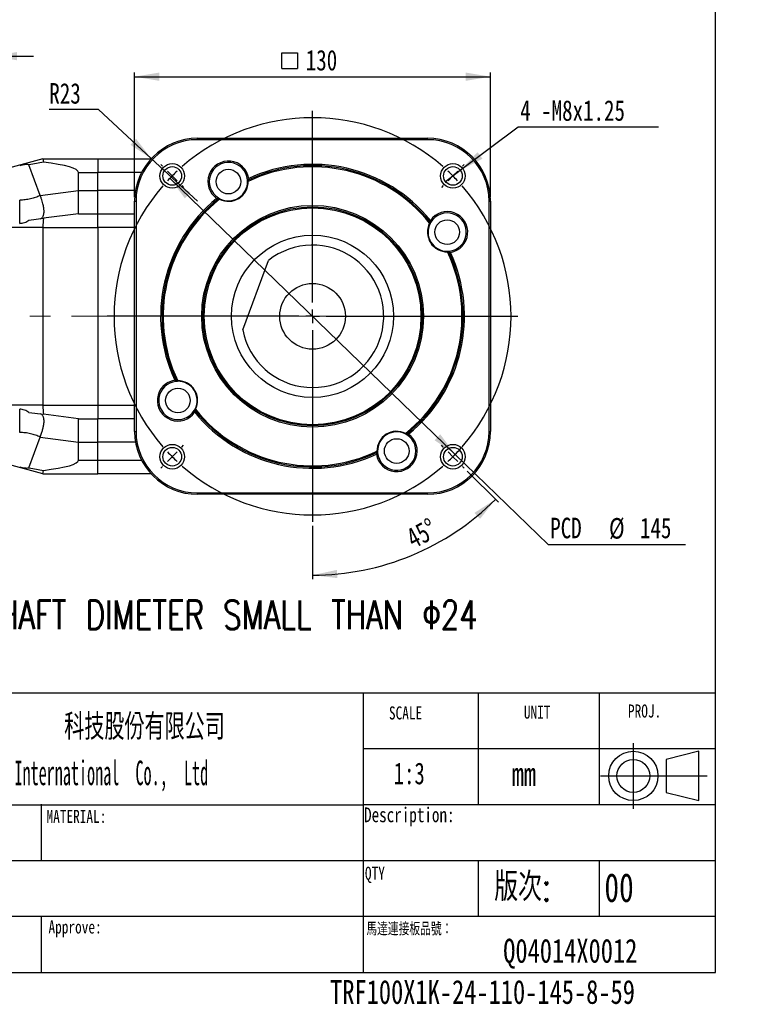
# Model space of a CAD drawing. Header units: millimetres. Extents: x 5 to 297, y -30 to 205.
# Tile 3 of 4: x 207 to 297, y 1 to 121. Entities that reach past the tile are written whole.
import ezdxf

# ---------------------------------------------------------------- set-up
doc = ezdxf.new("R2010")
doc.units = ezdxf.units.MM
doc.linetypes.add('CENTERX2', pattern=[20.32, 12.7, -2.54, 2.54, -2.54])
doc.layers.add('DIM', color=5, linetype='Continuous')
doc.layers.add('FORMAT', color=7, linetype='Continuous')
doc.layers.add('SLD-0', color=7, linetype='Continuous', lineweight=25)
doc.styles.add('SLDTEXTSTYLE0', font='TXT', dxfattribs={"width": 0.7})
doc.styles.add('SLDTEXTSTYLE1', font='TXT', dxfattribs={"width": 0.7, "bigfont": 'bigfont'})
doc.styles.add('SLDTEXTSTYLE2', font='TXT', dxfattribs={"width": 0.481674})
doc.styles.add('SLDTEXTSTYLE3', font='TXT', dxfattribs={"width": 0.75, "bigfont": 'bigfont'})
doc.styles.add('SLDTEXTSTYLE4', font='TXT', dxfattribs={"width": 0.75})
doc.dimstyles.new('SLDDIMSTYLE0', dxfattribs={"dimtxt": 2.5, "dimasz": 3, "dimexe": 0, "dimexo": 0.0625, "dimtad": 1, "dimlfac": 3, "dimrnd": 1e-09, "dimzin": 12, "dimdsep": 46, "dimtxsty": 'SLDTEXTSTYLE4', "dimsah": 1, "dimcen": 0.09, "dimadec": 0, "dimazin": 3, "dimtfac": 1, "dimtdec": 1, "dimtofl": 0, "dimtmove": 0, "dimatfit": 3, "dimfxl": 1, "dimfrac": 2, "dimtolj": 1, "dimtzin": 12, "dimarcsym": 0})
doc.dimstyles.new('SLDDIMSTYLE1', dxfattribs={"dimtxt": 2.5, "dimasz": 3, "dimexe": 0, "dimexo": 0.0625, "dimtad": 1, "dimlfac": 3, "dimrnd": 1e-09, "dimzin": 12, "dimdsep": 46, "dimtxsty": 'SLDTEXTSTYLE4', "dimsah": 1, "dimcen": 0.09, "dimadec": 0, "dimazin": 3, "dimtfac": 1, "dimtdec": 1, "dimtmove": 0, "dimatfit": 0, "dimfxl": 1, "dimfrac": 2, "dimtolj": 1, "dimtzin": 12, "dimarcsym": 0})
doc.dimstyles.new('SLDDIMSTYLE4', dxfattribs={"dimtxt": 2.5, "dimasz": 3, "dimexe": 0, "dimexo": 0.0625, "dimtad": 0, "dimtih": 1, "dimtoh": 1, "dimlfac": 3, "dimrnd": 1e-09, "dimzin": 12, "dimdsep": 46, "dimtxsty": 'SLDTEXTSTYLE4', "dimsah": 1, "dimcen": 0, "dimadec": 0, "dimazin": 3, "dimtfac": 1, "dimtdec": 1, "dimtofl": 0, "dimtmove": 0, "dimatfit": 3, "dimfxl": 1, "dimfrac": 2, "dimtolj": 1, "dimtzin": 12, "dimarcsym": 0})
doc.dimstyles.new('SLDDIMSTYLE5', dxfattribs={"dimtxt": 2.5, "dimasz": 3, "dimexe": 0, "dimexo": 0.0625, "dimtad": 0, "dimtih": 1, "dimtoh": 1, "dimlfac": 3, "dimrnd": 1e-09, "dimzin": 12, "dimdsep": 46, "dimtxsty": 'SLDTEXTSTYLE4', "dimsah": 1, "dimcen": 0, "dimadec": 0, "dimazin": 3, "dimtfac": 1, "dimtdec": 1, "dimtmove": 0, "dimatfit": 3, "dimfxl": 1, "dimfrac": 2, "dimtolj": 1, "dimtzin": 12, "dimarcsym": 0})
doc.dimstyles.new('SLDDIMSTYLE6', dxfattribs={"dimtxt": 2.5, "dimasz": 3, "dimexe": 0, "dimexo": 0.0625, "dimtad": 1, "dimdec": 4, "dimlfac": 3, "dimzin": 12, "dimdsep": 46, "dimtxsty": 'SLDTEXTSTYLE4', "dimsah": 1, "dimcen": 0.09, "dimazin": 3, "dimtfac": 1, "dimtdec": 1, "dimtofl": 0, "dimtmove": 0, "dimatfit": 3, "dimfxl": 1, "dimfrac": 2, "dimtolj": 1, "dimtzin": 12, "dimarcsym": 0})

# ---------------------------------------------------------------- blocks, each defined once
blk = doc.blocks.new('圖塊24')
at = {"color": 8, "linetype": 'Continuous', "lineweight": 25}
for p, q in [((4, 8), (4, 0)), ((12, 7), (8, 6)), ((8, 6), (8, 2)), ((12, 1), (12, 7)), ((0, 4), (13, 4)), ((8, 2), (12, 1))]:
    blk.add_line(p, q, dxfattribs=at)
for radius in [3, 2]:
    blk.add_circle((4, 4), radius, dxfattribs=at)
blk = doc.blocks.new('SW_NOTE_0_2')
at = {"layer": 'SLD-0', "color": 0, "insert": (0, 4.09), "char_height": 3.175, "attachment_point": 1, "style": 'SLDTEXTSTYLE1'}
blk.add_mtext('科技股份有限公司', dxfattribs=at)
blk = doc.blocks.new('SW_NOTE_0_3')
at = {"layer": 'SLD-0', "color": 0, "insert": (0, 3.87), "char_height": 3, "attachment_point": 1, "style": 'SLDTEXTSTYLE2'}
blk.add_mtext('TURVO  International  Co.,  Ltd', dxfattribs=at)
blk = doc.blocks.new('SW_NOTE_0_4')
at = {"layer": 'SLD-0', "color": 0, "insert": (0, 6.48), "char_height": 5.027, "attachment_point": 1, "style": 'SLDTEXTSTYLE1'}
blk.add_mtext('宇隆', dxfattribs=at)
blk = doc.blocks.new('SW_NOTE_0')
at = {"layer": 'SLD-0', "color": 0, "insert": (0, 6.82), "char_height": 5.292, "attachment_point": 1, "style": 'SLDTEXTSTYLE0'}
blk.add_mtext('TURVO', dxfattribs=at)
blk = doc.blocks.new('SW_NOTE_0_1')
at = {"layer": 'SLD-0', "color": 0, "insert": (0, 4.09), "char_height": 3.17, "attachment_point": 1, "style": 'SLDTEXTSTYLE0'}
blk.add_mtext('®', dxfattribs=at)
blk = doc.blocks.new('圖塊6')
at = {"layer": 'SLD-0', "color": 7}
for name, p in [('SW_NOTE_0_1', (22.54, 3.86)), ('SW_NOTE_0', (0.12, -0.56))]:
    blk.add_blockref(name, p, dxfattribs=at)
blk = doc.blocks.new('圖塊25')
at = {"color": 7, "linetype": 'Continuous'}
blk.add_blockref('圖塊6', (-0.72, 0.98), dxfattribs=at)
at = {"layer": 'SLD-0', "color": 7}
for name, p in [('SW_NOTE_0_4', (26.06, 2.43)), ('SW_NOTE_0_2', (40.05, 3.09)), ('SW_NOTE_0_3', (27.1, -2.39))]:
    blk.add_blockref(name, p, dxfattribs=at)
blk = doc.blocks.new('_D_17')
at = {"layer": 'DIM'}
for p, q in [((200.6, 116.52), (195.6, 116.52)), ((200.6, 101.19), (200.6, 117.02)), ((203.94, 116.52), (200.6, 116.52)), ((203.94, 74.53), (203.94, 117.02)), ((203.94, 116.52), (208.94, 116.52))]:
    blk.add_line(p, q, dxfattribs=at)
for points in [[(200.6, 116.52), (197.6, 117.02), (197.6, 116.02)], [(203.94, 116.52), (206.94, 116.02), (206.94, 117.02)]]:
    blk.add_solid(points, dxfattribs=at)
at = {"layer": 'DIM', "insert": (200.42, 119.74), "char_height": 2.5, "attachment_point": 1, "style": 'SLDTEXTSTYLE4'}
blk.add_mtext('10', dxfattribs=at)
blk = doc.blocks.new('_D_19')
at = {"layer": 'DIM'}
for p, q in [((216.85, 110.01), (210.88, 110.01)), ((223.3, 104.06), (216.85, 110.01)), ((228.94, 98.85), (223.3, 104.06))]:
    blk.add_line(p, q, dxfattribs=at)
blk.add_solid([(223.3, 104.06), (221.44, 106.46), (220.76, 105.72)], dxfattribs=at)
at = {"layer": 'DIM', "insert": (210.88, 113.24), "char_height": 2.5, "attachment_point": 1, "style": 'SLDTEXTSTYLE4'}
blk.add_mtext('R23', dxfattribs=at)
blk = doc.blocks.new('SW_SYMBOL_MOD_BOX')
at = {"layer": 'DIM', "color": 0}
for p, q in [((200, 200), (200, 800)), ((200, 800), (800, 800)), ((800, 800), (800, 200)), ((200, 200), (800, 200))]:
    blk.add_line(p, q, dxfattribs=at)
blk = doc.blocks.new('_D_20')
at = {"layer": 'DIM'}
for p, q in [((221.27, 99.35), (221.27, 114.52)), ((221.27, 114.02), (264.6, 114.02)), ((264.6, 99.35), (264.6, 114.52))]:
    blk.add_line(p, q, dxfattribs=at)
for points in [[(221.27, 114.02), (224.27, 113.52), (224.27, 114.52)], [(264.6, 114.02), (261.6, 114.52), (261.6, 113.52)]]:
    blk.add_solid(points, dxfattribs=at)
at = {"layer": 'DIM', "xscale": 0.0031933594, "yscale": 0.0031933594, "zscale": 0.0031933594}
blk.add_blockref('SW_SYMBOL_MOD_BOX', (238.54, 114.37), dxfattribs=at)
at = {"layer": 'DIM', "insert": (242.11, 117.28), "char_height": 2.5, "attachment_point": 1, "style": 'SLDTEXTSTYLE4'}
blk.add_mtext('130', dxfattribs=at)
blk = doc.blocks.new('SW_RADIAL_DIMENSION_0')
at = {"layer": 'DIM', "color": 0}
for p, q in [((-7.3, -5.31), (-0.25, 0)), ((-0.25, 0), (16.85, 0)), ((-9.11, -6.67), (-7.3, -5.31))]:
    blk.add_line(p, q, dxfattribs=at)
blk.add_solid([(-7.3, -5.31), (-4.6, -3.9), (-5.2, -3.1)], dxfattribs=at)
at = {"layer": 'DIM', "color": 0, "insert": (0, 3.22), "char_height": 2.5, "attachment_point": 1, "style": 'SLDTEXTSTYLE4'}
blk.add_mtext('4 -M8x1.25', dxfattribs=at)
blk = doc.blocks.new('_D_21')
at = {"layer": 'DIM'}
for p, q in [((225.57, 101.66), (260.3, 68.05)), ((260.3, 68.05), (271.63, 57.08)), ((271.63, 57.08), (288.36, 57.08))]:
    blk.add_line(p, q, dxfattribs=at)
blk.add_arc((242.94, 84.85), 24.17, 314.7517, 318.4774, dxfattribs=at)
for points in [[(225.57, 101.66), (227.38, 99.22), (228.07, 99.93)], [(260.3, 68.05), (258.49, 70.49), (257.8, 69.77)]]:
    blk.add_solid(points, dxfattribs=at)
at = {"layer": 'DIM', "char_height": 2.5, "attachment_point": 1, "style": 'SLDTEXTSTYLE4'}
for s, insert in [('PCD', (271.88, 60.34)), ('%%c', (279.04, 60.3)), ('145', (282.81, 60.34))]:
    blk.add_mtext(s, dxfattribs=dict(at, insert=insert))
blk = doc.blocks.new('_D_22')
at = {"layer": 'DIM'}
for p, q in [((261.77, 66.02), (265.57, 62.22)), ((242.94, 59.35), (242.94, 52.85))]:
    blk.add_line(p, q, dxfattribs=at)
blk.add_arc((242.94, 84.85), 31.5, 270, 315, dxfattribs=at)
for points in [[(265.21, 62.58), (262.66, 60.93), (263.33, 60.19)], [(242.94, 53.35), (245.96, 52.99), (245.91, 53.99)]]:
    blk.add_solid(points, dxfattribs=at)
at = {"layer": 'DIM', "insert": (254.07, 58.73), "char_height": 2.5, "attachment_point": 1, "rotation": 28.1617, "style": 'SLDTEXTSTYLE4'}
blk.add_mtext('45°', dxfattribs=at)
blk = doc.blocks.new('SW_CENTERMARKSYMBOL_1')
at = {"layer": 'DIM', "color": 0}
for p, q in [((-17.09, -15.42), (-17.09, 7.91)), ((-35.36, 1.18), (-35.57, 1.39)), ((1.18, 1.18), (1.39, 1.39)), ((-34.18, 0), (-34.77, 0.59)), ((-34.18, 0), (-33.59, -0.59)), ((0, 0), (-0.59, -0.59)), ((0, 0), (0.59, 0.59)), ((-33, -1.18), (-32.79, -1.39)), ((-1.18, -1.18), (-1.39, -1.39)), ((-17.09, -17.09), (-17.09, -16.26)), ((-18.76, -17.09), (-42.09, -17.09)), ((-17.09, -17.09), (-17.92, -17.09)), ((-17.09, -17.09), (-17.09, -17.92)), ((-17.09, -17.09), (-16.26, -17.09)), ((-15.42, -17.09), (7.91, -17.09)), ((-17.09, -18.76), (-17.09, -42.09)), ((-33, -33), (-32.79, -32.79)), ((-1.18, -33), (-1.39, -32.79)), ((-34.18, -34.18), (-34.77, -34.77)), ((-34.18, -34.18), (-33.59, -33.59)), ((0, -34.18), (-0.59, -33.59)), ((0, -34.18), (0.59, -34.77)), ((-35.36, -35.36), (-35.57, -35.57)), ((1.18, -35.36), (1.39, -35.57))]:
    blk.add_line(p, q, dxfattribs=at)
for start, end in [(48.9514, 131.0486), (133.0243, 135), (45, 46.9757), (135, 136.9757), (43.0243, 45), (138.9514, 221.0486), (318.9514, 41.0486), (223.0243, 225), (225, 226.9757), (313.0243, 315), (315, 316.9757), (228.9514, 311.0486)]:
    blk.add_arc((-17.09, -17.09), 24.17, start, end, dxfattribs=at)

msp = doc.modelspace()

# ---------------------------------------------------------------- linework, layer by layer
at = {"color": 7, "linetype": 'Continuous', "lineweight": 25}
for p, q in [((228.936335, 106.353993), (228.936335, 106.520659)), ((228.936335, 106.520659), (256.936335, 106.520659)), ((256.936335, 106.353993), (228.936335, 106.353993)), ((256.936335, 106.353993), (256.936335, 106.520659)), ((210.103002, 104.020659), (203.936335, 102.353993)), ((209.76933, 99.563008), (208.403002, 103.303512)), ((210.103002, 104.020659), (210.158747, 103.600744)), ((210.103002, 104.020659), (216.769668, 104.020659)), ((216.769668, 104.020659), (216.769668, 102.353993)), ((216.769668, 104.020659), (223.27212, 104.020659)), ((214.436335, 100.17464), (214.436335, 102.353993)), ((214.436335, 102.353993), (216.769668, 102.353993)), ((216.769668, 100.17464), (216.769668, 102.353993)), ((222.115208, 102.353993), (216.769668, 102.353993)), ((235.012635, 101.485219), (235.059936, 101.458498)), ((235.024418, 101.275552), (235.091081, 101.276294)), ((235.059936, 101.458498), (235.160481, 101.640478)), ((235.059936, 101.458498), (235.107429, 101.431669)), ((209.76933, 99.563008), (214.436335, 100.17464)), ((214.436335, 97.341306), (214.436335, 100.17464)), ((214.436335, 100.17464), (216.769668, 100.17464)), ((216.769668, 97.341306), (216.769668, 100.17464)), ((221.384271, 100.17464), (216.769668, 100.17464)), ((221.269668, 70.853993), (221.269668, 98.853993)), ((221.269668, 98.853993), (221.436335, 98.853993)), ((221.436335, 98.853993), (221.436335, 70.853993)), ((231.257452, 99.201595), (231.465091, 99.212189)), ((231.465091, 99.212189), (231.46181, 99.266417)), ((231.468385, 99.157741), (231.465091, 99.212189)), ((231.645091, 99.163914), (231.615202, 99.104324)), ((264.436335, 70.853993), (264.436335, 98.853993)), ((264.436335, 98.853993), (264.603002, 98.853993)), ((264.603002, 98.853993), (264.603002, 70.853993)), ((214.436335, 97.341306), (210.158747, 96.780709)), ((214.436335, 97.341306), (216.769668, 97.341306)), ((216.769668, 95.67464), (216.769668, 97.341306)), ((216.769668, 97.341306), (221.269668, 97.341306)), ((208.403002, 96.550611), (210.158747, 96.780709)), ((257.246257, 96.145237), (257.186666, 96.175126)), ((257.240084, 96.321943), (257.294532, 96.325237)), ((257.283937, 96.532876), (257.294532, 96.325237)), ((257.294532, 96.325237), (257.34876, 96.328518)), ((210.103002, 95.67464), (203.936335, 95.67464)), ((210.103002, 95.67464), (210.103002, 74.033346)), ((210.103002, 95.67464), (216.769668, 95.67464)), ((216.769668, 95.67464), (216.769668, 74.033346)), ((221.269668, 95.67464), (216.769668, 95.67464)), ((259.357895, 92.76591), (259.358637, 92.699247)), ((259.540841, 92.730392), (259.514011, 92.682898)), ((259.567561, 92.777693), (259.540841, 92.730392)), ((259.540841, 92.730392), (259.722821, 92.629846)), ((234.430661, 83.191277), (237.561847, 91.652962)), ((226.33183, 76.977594), (226.14985, 77.078139)), ((226.305109, 76.930292), (226.33183, 76.977594)), ((226.33183, 76.977594), (226.358659, 77.025087)), ((226.514776, 76.942076), (226.514034, 77.008738)), ((210.103002, 74.033346), (203.936335, 74.033346)), ((208.403002, 73.157374), (210.158747, 72.927276)), ((210.103002, 74.033346), (216.769668, 74.033346)), ((216.769668, 74.033346), (216.769668, 72.366679)), ((216.769668, 74.033346), (221.269668, 74.033346)), ((228.578139, 73.382748), (228.523911, 73.379467)), ((228.632586, 73.386042), (228.578139, 73.382748)), ((228.588733, 73.175109), (228.578139, 73.382748)), ((228.626413, 73.562749), (228.686004, 73.532859)), ((214.436335, 72.366679), (210.158747, 72.927276)), ((214.436335, 72.366679), (216.769668, 72.366679)), ((214.436335, 69.533346), (214.436335, 72.366679)), ((216.769668, 69.533346), (216.769668, 72.366679)), ((221.269668, 72.366679), (216.769668, 72.366679)), ((221.269668, 70.853993), (221.436335, 70.853993)), ((264.436335, 70.853993), (264.603002, 70.853993)), ((208.403002, 66.404473), (209.76933, 70.144978)), ((209.76933, 70.144978), (214.436335, 69.533346)), ((214.436335, 69.533346), (216.769668, 69.533346)), ((214.436335, 67.353993), (214.436335, 69.533346)), ((216.769668, 67.353993), (216.769668, 69.533346)), ((221.384271, 69.533346), (216.769668, 69.533346)), ((254.227579, 70.544071), (254.257469, 70.603662)), ((254.404285, 70.550244), (254.40758, 70.495796)), ((254.615219, 70.506391), (254.40758, 70.495796)), ((254.40758, 70.495796), (254.410861, 70.441568)), ((250.848252, 68.432433), (250.781589, 68.431691)), ((210.103002, 65.687326), (203.936335, 67.353993)), ((214.436335, 67.353993), (216.769668, 67.353993)), ((216.769668, 65.687326), (216.769668, 67.353993)), ((216.769668, 67.353993), (222.115208, 67.353993)), ((250.812734, 68.249487), (250.712189, 68.067507)), ((250.812734, 68.249487), (250.765241, 68.276316)), ((250.860036, 68.222766), (250.812734, 68.249487)), ((210.103002, 65.687326), (210.158747, 66.107242)), ((210.103002, 65.687326), (216.769668, 65.687326)), ((223.27212, 65.687326), (216.769668, 65.687326)), ((228.936335, 63.353993), (256.936335, 63.353993)), ((228.936335, 63.187326), (228.936335, 63.353993)), ((256.936335, 63.187326), (228.936335, 63.187326)), ((256.936335, 63.187326), (256.936335, 63.353993))]:
    msp.add_line(p, q, dxfattribs=at)
for centre, radius in [((225.847921, 101.942407), 1.5), ((225.847921, 101.942407), 1.133333), ((260.024749, 101.942407), 1.5), ((260.024749, 101.942407), 1.133333), ((232.691229, 101.249589), 1.5), ((242.936335, 84.853993), 13.5), ((242.936335, 84.853993), 13.333333), ((242.936335, 84.853993), 13.2), ((259.331932, 95.099098), 1.5), ((242.936335, 84.853993), 9.87156), ((242.936335, 84.853993), 4), ((226.540739, 74.608887), 1.5), ((253.181441, 68.458396), 1.5), ((225.847921, 67.765579), 1.5), ((225.847921, 67.765579), 1.133333), ((260.024749, 67.765579), 1.5), ((260.024749, 67.765579), 1.133333)]:
    msp.add_circle(centre, radius, dxfattribs=at)
for centre, radius, start, end in [((228.936335, 98.853993), 7.666667, 90, 180), ((228.936335, 98.853993), 7.5, 90, 180), ((256.936335, 98.853993), 7.666667, 0, 90), ((256.936335, 98.853993), 7.5, 0, 90), ((232.691229, 101.249589), 2.5, 8.99542691, 235.00457309), ((232.691229, 101.249589), 2.333333, 5.79584744, 238.20415256), ((242.936335, 84.853993), 18.333333, 38.72069891, 115.27930109), ((242.936335, 84.853993), 18.5, 39.14543417, 114.85456583), ((242.936335, 84.853993), 18.2, 38.46528212, 115.53471788), ((232.691229, 101.249589), 2.4, 243.3624543, 0.6375457), ((232.691229, 101.249589), 2.333333, 243.3624543, 0.6375457), ((242.936335, 84.853993), 18.5, 129.14543417, 204.85456583), ((242.936335, 84.853993), 18.333333, 128.72069891, 205.27930109), ((242.936335, 84.853993), 18.2, 128.46528212, 205.53471788), ((259.331932, 95.099098), 2.5, 278.99542691, 145.00457309), ((259.331932, 95.099098), 2.333333, 275.79584744, 148.20415256), ((259.331932, 95.099098), 2.4, 153.3624543, 270.6375457), ((259.331932, 95.099098), 2.333333, 153.3624543, 270.6375457), ((242.936335, 84.853993), 8.666667, 191.0608737, 128.32586502), ((242.936335, 84.853993), 18.2, 308.46528212, 25.53471788), ((242.936335, 84.853993), 18.333333, 308.72069891, 25.27930109), ((242.936335, 84.853993), 18.5, 309.14543417, 24.85456583), ((226.540739, 74.608887), 2.5, 98.99542691, 325.00457309), ((226.540739, 74.608887), 2.333333, 95.79584744, 328.20415256), ((226.540739, 74.608887), 2.4, 333.3624543, 90.6375457), ((226.540739, 74.608887), 2.333333, 333.3624543, 90.6375457), ((242.936335, 84.853993), 18.5, 219.14543417, 294.85456583), ((242.936335, 84.853993), 18.333333, 218.72069891, 295.27930109), ((242.936335, 84.853993), 18.2, 218.46528212, 295.53471788), ((228.936335, 70.853993), 7.666667, 180, 270), ((228.936335, 70.853993), 7.5, 180, 270), ((253.181441, 68.458396), 2.4, 63.3624543, 180.6375457), ((253.181441, 68.458396), 2.333333, 63.3624543, 180.6375457), ((256.936335, 70.853993), 7.5, 270, 0), ((256.936335, 70.853993), 7.666667, 270, 0), ((253.181441, 68.458396), 2.5, 188.99542691, 55.00457309), ((253.181441, 68.458396), 2.333333, 185.79584744, 58.20415256)]:
    msp.add_arc(centre, radius, start, end, dxfattribs=at)
for centre, major_axis, ratio, start_param, end_param in [((201.718979, 100.028242), (12.709685, 3.495006), 0.1263650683, 0.8103848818, 0.9826615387), ((201.718979, 102.353993), (12.717356, 0), 0.1310544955, 0, 0.8451197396), ((210.324258, 95.67464), (0, 1.666667), 0.1327535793, 0.8451197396, 1.5707963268), ((210.324258, 74.033346), (0, 1.666667), 0.1327535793, 1.5707963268, 2.296472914), ((201.718979, 67.353993), (12.717356, 0), 0.1310544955, 5.4380655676, 6.2831853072), ((201.718979, 69.679744), (12.709685, -3.495006), 0.1263650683, 5.3005237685, 5.4728004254)]:
    msp.add_ellipse(centre, major_axis=major_axis, ratio=ratio, start_param=start_param, end_param=end_param, dxfattribs=at)
for points, knots in [([(208.403002, 103.303512), (208.315707, 103.311722), (208.14192, 103.328067), (207.858285, 103.302624), (207.566006, 103.254248), (207.367301, 103.203912), (207.269668, 103.17918)], [0, 0, 0, 0, 0.251044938, 0.4997828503, 0.7542205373, 1, 1, 1, 1]), ([(235.024418, 101.275552), (235.023851, 101.302094), (235.022715, 101.355302), (235.018927, 101.413468), (235.01605, 101.449219), (235.0142, 101.469463), (235.012893, 101.482704), (235.012721, 101.484377), (235.012635, 101.485219)], [0, 0, 0, 0, 0.2464450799, 0.4940637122, 0.6190958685, 0.7455978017, 0.8719392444, 1, 1, 1, 1]), ([(235.107429, 101.431669), (235.107402, 101.431057), (235.107346, 101.429824), (235.106871, 101.42004), (235.105986, 101.405018), (235.104027, 101.378254), (235.099904, 101.334699), (235.094053, 101.295967), (235.091081, 101.276294)], [0, 0, 0, 0, 0.119565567, 0.2407412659, 0.3629401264, 0.4862861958, 0.7390632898, 1, 1, 1, 1]), ([(209.76933, 99.563008), (209.582688, 99.477247), (209.209403, 99.305726), (208.586766, 99.131261), (207.93677, 99.017115), (207.492036, 99.003124), (207.269668, 98.996128)], [0, 0, 0, 0, 0.2499998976, 0.5, 0.7500001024, 1, 1, 1, 1]), ([(210.226128, 97.41623), (210.231041, 97.484154), (210.240366, 97.613059), (210.229998, 97.828351), (210.2045, 98.048516), (210.162174, 98.283321), (210.099553, 98.552478), (210.012829, 98.856747), (209.899475, 99.202582), (209.814101, 99.439018), (209.76933, 99.563008)], [0, 0, 0, 0, 0.1214224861, 0.2304334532, 0.3406675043, 0.4486445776, 0.5605216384, 0.7037276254, 0.8446312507, 1, 1, 1, 1]), ([(231.46181, 99.266417), (231.462516, 99.265978), (231.463929, 99.265101), (231.475173, 99.258172), (231.492539, 99.247645), (231.523365, 99.22941), (231.574054, 99.200461), (231.621439, 99.176083), (231.645091, 99.163914)], [0, 0, 0, 0, 0.1268622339, 0.2538382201, 0.3797144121, 0.5053193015, 0.7530831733, 1, 1, 1, 1]), ([(231.615202, 99.104324), (231.59618, 99.110288), (231.558758, 99.122023), (231.517747, 99.137437), (231.492867, 99.147399), (231.479027, 99.15317), (231.470071, 99.15701), (231.468945, 99.157499), (231.468385, 99.157741)], [0, 0, 0, 0, 0.2614291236, 0.5143295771, 0.6382203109, 0.7597982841, 0.8806651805, 1, 1, 1, 1]), ([(209.76933, 96.729674), (209.829899, 96.747084), (209.938511, 96.778302), (210.055277, 96.901575), (210.125893, 97.023243), (210.171281, 97.138996), (210.20596, 97.268594), (210.219432, 97.367258), (210.226118, 97.416229)], [0, 0, 0, 0, 0.2786326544, 0.4996385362, 0.6276155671, 0.7536079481, 0.877704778, 1, 1, 1, 1]), ([(207.269668, 96.162795), (207.366918, 96.168281), (207.565006, 96.179457), (207.857061, 96.265927), (208.14116, 96.38876), (208.315502, 96.496525), (208.403002, 96.550611)], [0, 0, 0, 0, 0.24482844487, 0.49869420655, 0.74840088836, 1, 1, 1, 1]), ([(257.186666, 96.175126), (257.192631, 96.194147), (257.204366, 96.231569), (257.21978, 96.272581), (257.229741, 96.297461), (257.235512, 96.311301), (257.239352, 96.320257), (257.239841, 96.321383), (257.240084, 96.321943)], [0, 0, 0, 0, 0.2614291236, 0.5143295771, 0.6382203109, 0.7597982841, 0.8806651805, 1, 1, 1, 1]), ([(257.34876, 96.328518), (257.348321, 96.327812), (257.347443, 96.326399), (257.340515, 96.315155), (257.329987, 96.297789), (257.311752, 96.266962), (257.282804, 96.216274), (257.258425, 96.168889), (257.246257, 96.145237)], [0, 0, 0, 0, 0.1268622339, 0.2538382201, 0.3797144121, 0.5053193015, 0.7530831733, 1, 1, 1, 1]), ([(259.357895, 92.76591), (259.384436, 92.766476), (259.437645, 92.767612), (259.495811, 92.771401), (259.531562, 92.774278), (259.551806, 92.776128), (259.565046, 92.777435), (259.566719, 92.777607), (259.567561, 92.777693)], [0, 0, 0, 0, 0.24644507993, 0.49406371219, 0.61909586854, 0.74559780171, 0.8719392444, 1, 1, 1, 1]), ([(259.514011, 92.682898), (259.513399, 92.682926), (259.512167, 92.682981), (259.502383, 92.683457), (259.48736, 92.684342), (259.460597, 92.686301), (259.417041, 92.690424), (259.37831, 92.696275), (259.358637, 92.699247)], [0, 0, 0, 0, 0.119565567, 0.2407412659, 0.3629401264, 0.4862861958, 0.7390632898, 1, 1, 1, 1]), ([(226.514776, 76.942076), (226.488234, 76.941509), (226.435025, 76.940373), (226.376859, 76.936584), (226.341109, 76.933707), (226.320864, 76.931857), (226.307624, 76.93055), (226.305951, 76.930379), (226.305109, 76.930292)], [0, 0, 0, 0, 0.2464450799, 0.4940637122, 0.6190958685, 0.7455978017, 0.8719392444, 1, 1, 1, 1]), ([(226.358659, 77.025087), (226.359271, 77.025059), (226.360504, 77.025004), (226.370287, 77.024528), (226.38531, 77.023643), (226.412073, 77.021684), (226.455629, 77.017562), (226.49436, 77.01171), (226.514034, 77.008738)], [0, 0, 0, 0, 0.1195655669, 0.2407412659, 0.3629401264, 0.4862861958, 0.7390632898, 1, 1, 1, 1]), ([(208.403002, 73.157374), (208.315707, 73.211364), (208.14192, 73.318846), (207.858285, 73.441825), (207.566006, 73.528495), (207.367301, 73.53969), (207.269668, 73.54519)], [0, 0, 0, 0, 0.251044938, 0.4997828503, 0.7542205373, 1, 1, 1, 1]), ([(228.523911, 73.379467), (228.524349, 73.380173), (228.525227, 73.381586), (228.532156, 73.39283), (228.542683, 73.410196), (228.560918, 73.441023), (228.589867, 73.491711), (228.614245, 73.539097), (228.626413, 73.562749)], [0, 0, 0, 0, 0.1268622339, 0.25383822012, 0.37971441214, 0.50531930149, 0.75308317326, 1, 1, 1, 1]), ([(228.686004, 73.532859), (228.680039, 73.513838), (228.668304, 73.476416), (228.65289, 73.435404), (228.642929, 73.410525), (228.637158, 73.396685), (228.633318, 73.387729), (228.632829, 73.386602), (228.632586, 73.386042)], [0, 0, 0, 0, 0.26142912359, 0.51432957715, 0.63822031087, 0.75979828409, 0.88066518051, 1, 1, 1, 1]), ([(210.226128, 71.86233), (210.231041, 71.940065), (210.240366, 72.08759), (210.229998, 72.282287), (210.2045, 72.451067), (210.162174, 72.599769), (210.099553, 72.738508), (210.012829, 72.855748), (209.899475, 72.946345), (209.814101, 72.967314), (209.76933, 72.978311)], [0, 0, 0, 0, 0.1214224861, 0.2304334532, 0.3406675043, 0.4486445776, 0.5605216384, 0.7037276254, 0.8446312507, 1, 1, 1, 1]), ([(209.76933, 70.144978), (209.582118, 70.230978), (209.2088, 70.402471), (208.586734, 70.576654), (207.937435, 70.690795), (207.492696, 70.704822), (207.269668, 70.711857)], [0, 0, 0, 0, 0.25074030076, 0.5, 0.74925969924, 1, 1, 1, 1]), ([(209.76933, 70.144978), (209.829899, 70.314484), (209.938511, 70.618439), (210.055277, 70.99027), (210.125893, 71.263853), (210.171281, 71.474961), (210.20596, 71.675747), (210.219432, 71.800441), (210.226118, 71.862332)], [0, 0, 0, 0, 0.2786326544, 0.4996385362, 0.6276155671, 0.7536079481, 0.877704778, 1, 1, 1, 1]), ([(254.410861, 70.441568), (254.410155, 70.442007), (254.408742, 70.442885), (254.397497, 70.449813), (254.380132, 70.460341), (254.349305, 70.478576), (254.298617, 70.507524), (254.251231, 70.531903), (254.227579, 70.544071)], [0, 0, 0, 0, 0.1268622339, 0.2538382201, 0.3797144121, 0.5053193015, 0.7530831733, 1, 1, 1, 1]), ([(254.257469, 70.603662), (254.27649, 70.597697), (254.313912, 70.585962), (254.354923, 70.570548), (254.379803, 70.560587), (254.393643, 70.554816), (254.402599, 70.550976), (254.403726, 70.550487), (254.404285, 70.550244)], [0, 0, 0, 0, 0.2614291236, 0.5143295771, 0.6382203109, 0.7597982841, 0.8806651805, 1, 1, 1, 1]), ([(250.765241, 68.276316), (250.765268, 68.276929), (250.765324, 68.278161), (250.7658, 68.287945), (250.766684, 68.302967), (250.768644, 68.329731), (250.772766, 68.373286), (250.778617, 68.412018), (250.781589, 68.431691)], [0, 0, 0, 0, 0.1195655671, 0.2407412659, 0.3629401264, 0.4862861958, 0.7390632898, 1, 1, 1, 1]), ([(250.848252, 68.432433), (250.848819, 68.405892), (250.849955, 68.352683), (250.853744, 68.294517), (250.85662, 68.258766), (250.858471, 68.238522), (250.859778, 68.225281), (250.859949, 68.223608), (250.860036, 68.222766)], [0, 0, 0, 0, 0.2464450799, 0.4940637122, 0.6190958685, 0.7455978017, 0.8719392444, 1, 1, 1, 1]), ([(207.269668, 66.528806), (207.366918, 66.504173), (207.565006, 66.453999), (207.857061, 66.405608), (208.14116, 66.379921), (208.315502, 66.396269), (208.403002, 66.404473)], [0, 0, 0, 0, 0.2448284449, 0.4986942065, 0.7484008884, 1, 1, 1, 1])]:
    msp.add_open_spline(points, degree=3, knots=knots, dxfattribs=at)
for points in [[(207.269668, 96.162795), (207.269668, 96.17334), (207.269668, 96.194429), (207.269668, 96.362907), (207.269668, 96.62476), (207.269668, 96.979838), (207.269668, 97.41184), (207.269668, 97.904876), (207.269668, 98.439807), (207.269668, 98.810688), (207.269668, 98.996128)], [(207.269668, 70.711857), (207.269668, 70.897297), (207.269668, 71.268178), (207.269668, 71.803109), (207.269668, 72.296145), (207.269668, 72.728147), (207.269668, 73.083225), (207.269668, 73.345078), (207.269668, 73.513556), (207.269668, 73.534645), (207.269668, 73.54519)]]:
    msp.add_open_spline(points, degree=3, dxfattribs=at)
at = {"layer": 'DIM', "linetype": 'CENTERX2', "lineweight": 18}
msp.add_line((172.936335, 84.853993), (250.908961, 84.853993), dxfattribs=at)
at = {"layer": 'FORMAT'}
for p, q in [((292, 5), (292, 205)), ((292, 38.988124), (170.712531, 38.988124)), ((249.083345, 38.988124), (249.083345, 5)), ((263.111567, 38.988124), (263.111567, 25.399451)), ((277.830687, 38.988124), (277.830687, 25.399451)), ((292, 32.199451), (249.083345, 32.199451)), ((170.712531, 25.399451), (249.083345, 25.399451)), ((209.897938, 25.470817), (209.897938, 18.6)), ((292, 25.399451), (249.083345, 25.399451)), ((170.712531, 18.6), (249.083345, 18.6)), ((249.083345, 18.6), (292, 18.6)), ((263.116562, 18.6), (263.116562, 11.82159)), ((277.830687, 18.6), (277.830687, 11.82159)), ((249.083345, 11.82159), (170.712531, 11.82159)), ((209.897938, 11.82159), (209.897938, 5)), ((292, 11.82159), (249.083345, 11.82159)), ((5, 5), (292, 5))]:
    msp.add_line(p, q, dxfattribs=at)

# ---------------------------------------------------------------- block references
at = {"color": 7, "linetype": 'Continuous'}
msp.add_blockref('圖塊25', (172.645297, 29.304892), dxfattribs=at)
at = {"layer": 'DIM'}
for name, p in [('SW_CENTERMARKSYMBOL_1', (260.024749, 101.942407)), ('SW_RADIAL_DIMENSION_0', (268.225201, 107.933502))]:
    msp.add_blockref(name, p, dxfattribs=at)
at = {"layer": 'FORMAT'}
msp.add_blockref('圖塊24', (277.995054, 24.914031), dxfattribs=at)

# ---------------------------------------------------------------- texts
at = {"layer": 'DIM', "insert": (139.374912, 50.260309), "char_height": 3.5, "attachment_point": 1, "style": 'SLDTEXTSTYLE3'}
msp.add_mtext('BUSHING SUPPLIED WHEN MOTOR SHAFT DIMETER SMALL THAN Φ24', dxfattribs=at)
at = {"layer": 'FORMAT', "color": 7, "attachment_point": 1}
for s, insert, char_height, style in [('SCALE', (252.235106, 37.374683), 1.5875, 'SLDTEXTSTYLE4'), ('UNIT', (268.664616, 37.480805), 1.5875, 'SLDTEXTSTYLE4'), ('PROJ.', (281.344929, 37.609039), 1.5875, 'SLDTEXTSTYLE4'), ('mm', (267.185108, 30.598428), 2.9104167, 'SLDTEXTSTYLE4'), ('MATERIAL:', (210.536119, 24.781898), 1.5875, 'SLDTEXTSTYLE4'), ('QTY', (249.313439, 17.857662), 1.5875, 'SLDTEXTSTYLE4'), ('版次:', (265.07183, 17.177351), 3.5, 'SLDTEXTSTYLE3'), ('00', (278.47586, 17.070687), 3.5, 'SLDTEXTSTYLE4'), ('Approve:', (210.777531, 11.320586), 1.5875, 'SLDTEXTSTYLE4'), ('馬達連接板品號：', (249.483237, 11.081698), 1.5875, 'SLDTEXTSTYLE3')]:
    msp.add_mtext(s, dxfattribs=dict(at, insert=insert, char_height=char_height, style=style))
at = {"layer": 'FORMAT', "attachment_point": 1}
for s, insert, char_height, style in [('1:3', (252.820014, 30.540693), 2.6458333, 'SLDTEXTSTYLE0'), ('Description:', (249.209001, 25.079415), 1.8, 'SLDTEXTSTYLE4'), ('2025/05/05', (192.797857, 11.192116), 2.38125, 'SLDTEXTSTYLE4'), ('Q04014X0012', (266.15408, 9.087269), 2.91041667, 'SLDTEXTSTYLE4'), ('TRF100X1K-24-110-145-8-59', (245.071251, 4.075725), 2.91041667, 'SLDTEXTSTYLE4')]:
    msp.add_mtext(s, dxfattribs=dict(at, insert=insert, char_height=char_height, style=style))

# ---------------------------------------------------------------- dimensions: what is measured, and where the dimension line sits
at = {"layer": 'DIM'}
dim = msp.add_linear_dim(base=(200.603002, 116.520659), p1=(203.936335, 74.033346), p2=(200.603002, 100.687326), dimstyle='SLDDIMSTYLE1', dxfattribs=at)
dim.commit()
dim.dimension.update_dxf_attribs({"geometry": '_D_17', "text_midpoint": (202.269668, 116.520659), "dimtype": 160})
dim = msp.add_linear_dim(base=(264.603002, 114.024025), p1=(221.269668, 98.853993), p2=(264.603002, 98.853993), text='{\\fGDT;o}<>', dimstyle='SLDDIMSTYLE0', dxfattribs=at)
dim.commit()
dim.dimension.update_dxf_attribs({"geometry": '_D_20', "text_midpoint": (243.092029, 114.024025), "dimtype": 160})
dim = msp.add_radius_dim(center=(228.936335, 98.853993), mpoint=(223.304229, 104.055642), dimstyle='SLDDIMSTYLE4', dxfattribs=at)
dim.commit()
dim.dimension.update_dxf_attribs({"geometry": '_D_19', "text_midpoint": (213.742394, 111.999323), "dimtype": 164})
dim = msp.add_angular_dim_2l(base=(254.992339, 55.748225), line1=((242.936335, 109.853993), (242.936335, 59.853993)), line2=((261.415392, 66.374935), (258.634106, 69.156222)), dimstyle='SLDDIMSTYLE6', dxfattribs=at)
dim.commit()
dim.dimension.update_dxf_attribs({"geometry": '_D_22', "text_midpoint": (257.804945, 57.079591), "dimtype": 162})
dim = msp.add_diameter_dim_2p(p1=(260.301909, 68.047309), p2=(225.570761, 101.660676), text='PCD<>', dimstyle='SLDDIMSTYLE5', dxfattribs=at)
dim.commit()
dim.dimension.update_dxf_attribs({"geometry": '_D_21', "text_midpoint": (280.120199, 59.083063), "dimtype": 163})

doc.saveas('drawing.dxf')
